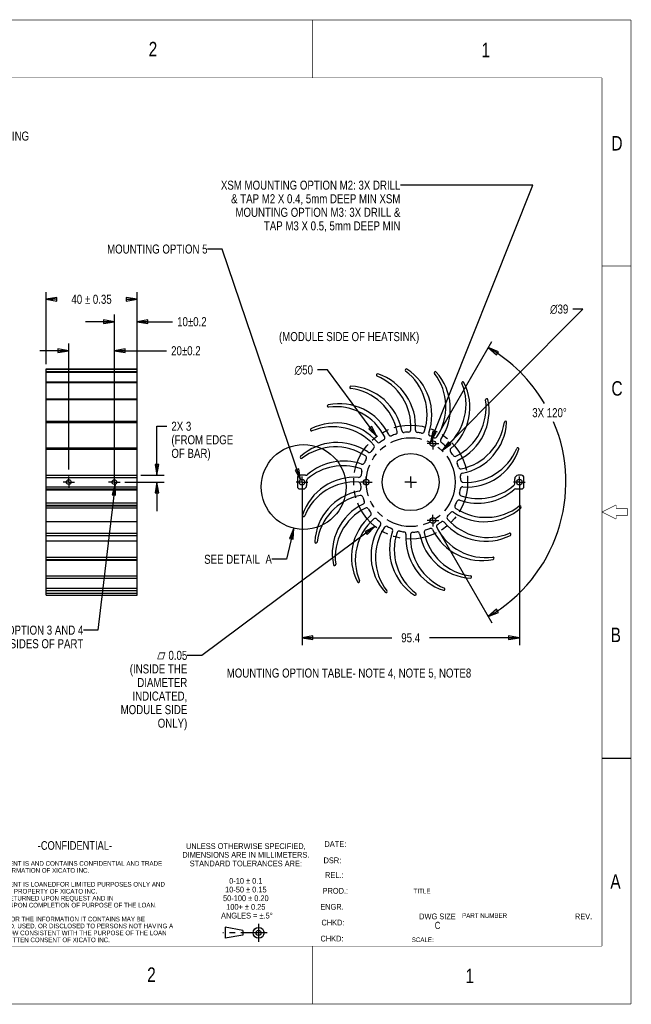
# Model space of a CAD drawing. Header units: inches. Extents: x 0 to 22, y -0.8 to 17.8.
# Tile 5 of 5: x 11.4 to 22, y 0 to 17. Entities that reach past the tile are written whole.
import ezdxf

# ---------------------------------------------------------------- set-up
doc = ezdxf.new("R2010")
doc.units = ezdxf.units.IN
doc.header["$LTSCALE"] = 1.21
doc.header["$MEASUREMENT"] = 0
doc.linetypes.add('CENTER', pattern=[0.6, 0.375, -0.075, 0.075, -0.075])
doc.linetypes.add('PHANTOM', pattern=[0.8, 0.45, -0.05, 0.1, -0.05, 0.1, -0.05])
doc.layers.get('0').update_dxf_attribs({"linetype": 'CONTINUOUS'})
for name, color, linetype in [('02___PRT_ALL_AXES', 7, 'CONTINUOUS'), ('DEFAULT_1', 7, 'CENTER'), ('DEFAULT_3', 7, 'PHANTOM')]:
    doc.layers.add(name, color=color, linetype=linetype)
doc.styles.get("Standard").update_dxf_attribs({"font": 'txt', "width": 0.8})
doc.styles.add('TEXTSTYLE_1', font='gdt', dxfattribs={"width": 0.8})
doc.styles.add('TEXTSTYLE_2', font='txt', dxfattribs={"width": 0.8})
doc.dimstyles.new('DIMSTYLE_1', dxfattribs={"dimtxt": 0.15625, "dimasz": 0.1875, "dimexe": 0.18, "dimexo": 0.0625, "dimgap": 0.09, "dimtad": 0, "dimtih": 1, "dimtoh": 1, "dimzin": 4, "dimdsep": 46, "dimtxsty": 'STANDARD', "dimblk": 'CLOSED', "dimblk1": 'CLOSED', "dimblk2": 'CLOSED', "dimcen": 0.09, "dimadec": 0, "dimazin": 0, "dimtfac": 1, "dimtofl": 0, "dimtmove": 0, "dimatfit": 3, "dimldrblk": 'CLOSED', "dimfxl": 1, "dimtolj": 1, "dimtzin": 4, "dimarcsym": 0})
doc.dimstyles.new('DIMSTYLE_2', dxfattribs={"dimtxt": 0.15625, "dimasz": 0.1875, "dimexe": 0.18, "dimexo": 0.0625, "dimgap": 0.09, "dimtad": 0, "dimtih": 1, "dimtoh": 1, "dimzin": 4, "dimdsep": 46, "dimtxsty": 'STANDARD', "dimblk": 'CLOSED', "dimblk1": 'CLOSED', "dimblk2": 'CLOSED', "dimcen": 0.09, "dimadec": 0, "dimazin": 0, "dimtfac": 1, "dimtofl": 0, "dimtmove": 0, "dimatfit": 3, "dimldrblk": 'CLOSED', "dimfxl": 1, "dimtolj": 1, "dimtzin": 4, "dimarcsym": 0})
doc.dimstyles.new('DIMSTYLE_7', dxfattribs={"dimtxt": 0.15625, "dimasz": 0.1875, "dimexe": 0.18, "dimexo": 0.0625, "dimgap": 0.09, "dimtad": 0, "dimtih": 1, "dimtoh": 1, "dimzin": 4, "dimdsep": 46, "dimtxsty": 'STANDARD', "dimblk": 'CLOSED', "dimblk1": 'CLOSED', "dimblk2": 'CLOSED', "dimcen": 0.09, "dimadec": 0, "dimazin": 0, "dimtfac": 1, "dimtofl": 0, "dimtmove": 0, "dimatfit": 3, "dimldrblk": 'CLOSED', "dimfxl": 1, "dimtolj": 1, "dimtzin": 4, "dimarcsym": 0})
doc.dimstyles.get("Standard").update_dxf_attribs({"dimtxt": 0.15625, "dimasz": 0.1875, "dimexe": 0.18, "dimexo": 0.0625, "dimgap": 0.09, "dimtad": 0, "dimtih": 1, "dimtoh": 1, "dimzin": 4, "dimdsep": 46, "dimtxsty": 'STANDARD', "dimblk": 'CLOSED', "dimblk1": 'CLOSED', "dimblk2": 'CLOSED', "dimcen": 0.09, "dimadec": 0, "dimazin": 0, "dimtp": 0.01, "dimtm": 0.01, "dimtfac": 1, "dimtofl": 0, "dimtmove": 0, "dimatfit": 3, "dimldrblk": 'CLOSED', "dimfxl": 1, "dimtolj": 1, "dimtzin": 4, "dimarcsym": 0})

# ---------------------------------------------------------------- blocks, each defined once
blk = doc.blocks.new('_CLOSED')
at = {"color": 0, "linetype": 'BYBLOCK'}
for p, q in [((0, 0), (-1, 0.167)), ((-1, 0.167), (-1, -0.167)), ((-1, -0.167), (0, 0)), ((-1, 0), (0, 0))]:
    blk.add_line(p, q, dxfattribs=at)
blk = doc.blocks.new('*D0')
at = {"color": 2, "linetype": 'CONTINUOUS'}
for p, q in [((11.9, 11.053), (11.9, 12.3)), ((13.475, 11.074), (13.475, 12.3)), ((11.9, 12.175), (12.018, 12.175)), ((13.475, 12.175), (13.357, 12.175))]:
    blk.add_line(p, q, dxfattribs=at)
at = {"color": 2, "linetype": 'CONTINUOUS', "xscale": 0.1875, "yscale": 0.1875, "zscale": 0.1875, "rotation": 180}
blk.add_blockref('_CLOSED', (11.9, 12.175), dxfattribs=at)
at = {"color": 2, "linetype": 'CONTINUOUS', "xscale": 0.1875, "yscale": 0.1875, "zscale": 0.1875}
blk.add_blockref('_CLOSED', (13.475, 12.175), dxfattribs=at)
at = {"color": 2, "linetype": 'CONTINUOUS', "insert": (12.687, 12.253), "char_height": 0.15625, "width": 1.18229, "attachment_point": 2, "line_spacing_factor": 0.9}
blk.add_mtext('40 \\Fgdt;{\\Fgdt;`}\\Ftxt; 0.35', dxfattribs=at)
blk = doc.blocks.new('*D10')
at = {"color": 2, "linetype": 'CONTINUOUS'}
for p, q in [((18.654, 9.799), (19.606, 11.447)), ((18.654, 8.234), (19.606, 6.585))]:
    blk.add_line(p, q, dxfattribs=at)
for points in [[(19.719, 11.266), (19.543, 11.339), (19.686, 11.213), (19.719, 11.266)], [(19.686, 6.819), (19.543, 6.693), (19.719, 6.766), (19.686, 6.819)]]:
    blk.add_lwpolyline(points, dxfattribs=at)
for start, end in [(30.3756, 60), (300, 22.9015)]:
    blk.add_arc((18.202, 9.016), 2.682, start, end, dxfattribs=at)
at = {"color": 2, "linetype": 'CONTINUOUS', "insert": (20.601, 10.294), "char_height": 0.15625, "width": 0.85417, "attachment_point": 2, "line_spacing_factor": 0.9}
blk.add_mtext('3X 120\\Fgdt;{\\Fgdt;~}', dxfattribs=at)
blk = doc.blocks.new('*D11')
at = {"color": 2, "linetype": 'CONTINUOUS'}
for p, q in [((16.763, 10.954), (16.591, 10.954)), ((17.615, 9.806), (16.763, 10.954))]:
    blk.add_line(p, q, dxfattribs=at)
at = {"color": 2, "linetype": 'CONTINUOUS', "xscale": 0.1875, "yscale": 0.1875, "zscale": 0.1875, "rotation": 306.59391796}
blk.add_blockref('_CLOSED', (17.615, 9.806), dxfattribs=at)
at = {"color": 2, "linetype": 'CONTINUOUS', "insert": (16.513, 11.033), "char_height": 0.15625, "width": 0.45833, "attachment_point": 3, "line_spacing_factor": 0.9, "style": 'TEXTSTYLE_1'}
blk.add_mtext('{\\Fgdt;n}\\Ftxt;50', dxfattribs=at)
blk = doc.blocks.new('*D12')
at = {"color": 2, "linetype": 'CONTINUOUS'}
for p, q in [((18.744, 9.56), (21.176, 12.006)), ((21.176, 12.006), (21.005, 12.006))]:
    blk.add_line(p, q, dxfattribs=at)
at = {"color": 2, "linetype": 'CONTINUOUS', "xscale": 0.1875, "yscale": 0.1875, "zscale": 0.1875, "rotation": 225.1496884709}
blk.add_blockref('_CLOSED', (18.744, 9.56), dxfattribs=at)
at = {"color": 2, "linetype": 'CONTINUOUS', "insert": (20.926, 12.084), "char_height": 0.15625, "width": 0.45833, "attachment_point": 3, "line_spacing_factor": 0.9, "style": 'TEXTSTYLE_1'}
blk.add_mtext('{\\Fgdt;n}\\Ftxt;39', dxfattribs=at)
blk = doc.blocks.new('*D13')
at = {"color": 2, "linetype": 'CONTINUOUS'}
for p, q in [((12.294, 9.232), (12.294, 11.411)), ((13.081, 9.199), (13.081, 11.411)), ((12.294, 11.286), (11.794, 11.286)), ((13.081, 11.286), (13.984, 11.286))]:
    blk.add_line(p, q, dxfattribs=at)
at = {"color": 2, "linetype": 'CONTINUOUS', "xscale": 0.1875, "yscale": 0.1875, "zscale": 0.1875}
blk.add_blockref('_CLOSED', (12.294, 11.286), dxfattribs=at)
at = {"color": 2, "linetype": 'CONTINUOUS', "xscale": 0.1875, "yscale": 0.1875, "zscale": 0.1875, "rotation": 180}
blk.add_blockref('_CLOSED', (13.081, 11.286), dxfattribs=at)
at = {"color": 2, "linetype": 'CONTINUOUS', "insert": (14.062, 11.364), "char_height": 0.15625, "width": 0.80729, "attachment_point": 1, "line_spacing_factor": 0.9}
blk.add_mtext('20\\Fgdt;{\\Fgdt;`}\\Ftxt;0.2', dxfattribs=at)
blk = doc.blocks.new('*D17')
at = {"color": 2, "linetype": 'CONTINUOUS'}
for p, q in [((16.324, 8.953), (16.324, 6.202)), ((20.08, 8.953), (20.08, 6.202)), ((16.324, 6.327), (17.874, 6.327)), ((20.08, 6.327), (18.53, 6.327))]:
    blk.add_line(p, q, dxfattribs=at)
at = {"color": 2, "linetype": 'CONTINUOUS', "xscale": 0.1875, "yscale": 0.1875, "zscale": 0.1875, "rotation": 180}
blk.add_blockref('_CLOSED', (16.324, 6.327), dxfattribs=at)
at = {"color": 2, "linetype": 'CONTINUOUS', "xscale": 0.1875, "yscale": 0.1875, "zscale": 0.1875}
blk.add_blockref('_CLOSED', (20.08, 6.327), dxfattribs=at)
at = {"color": 2, "linetype": 'CONTINUOUS', "insert": (18.202, 6.405), "char_height": 0.1562, "width": 0.5, "attachment_point": 2, "line_spacing_factor": 0.9}
blk.add_mtext('95.4', dxfattribs=at)
blk = doc.blocks.new('*D18')
at = {"color": 2, "linetype": 'CONTINUOUS'}
for p, q in [((13.817, 9.134), (13.817, 9.981)), ((13.817, 9.981), (13.989, 9.981)), ((13.262, 9.016), (13.942, 9.016)), ((13.537, 9.134), (13.942, 9.134)), ((13.817, 9.016), (13.817, 8.516))]:
    blk.add_line(p, q, dxfattribs=at)
at = {"color": 2, "linetype": 'CONTINUOUS', "xscale": 0.1875, "yscale": 0.1875, "zscale": 0.1875}
for p, rotation in [((13.817, 9.134), 270), ((13.817, 9.016), 90)]:
    blk.add_blockref('_CLOSED', p, dxfattribs=dict(at, rotation=rotation))
at = {"color": 2, "linetype": 'CONTINUOUS', "insert": (14.067, 10.06), "char_height": 0.1562, "width": 1.25, "attachment_point": 1, "line_spacing_factor": 0.9}
blk.add_mtext('2X 3\\P(FROM EDGE\\POF BAR)', dxfattribs=at)
blk = doc.blocks.new('*D19')
at = {"color": 2, "linetype": 'CONTINUOUS'}
for p, q in [((13.081, 9.078), (13.081, 11.912)), ((13.475, 9.646), (13.475, 11.912)), ((13.081, 11.787), (12.581, 11.787)), ((13.475, 11.787), (14.088, 11.787))]:
    blk.add_line(p, q, dxfattribs=at)
at = {"color": 2, "linetype": 'CONTINUOUS', "xscale": 0.1875, "yscale": 0.1875, "zscale": 0.1875}
blk.add_blockref('_CLOSED', (13.081, 11.787), dxfattribs=at)
at = {"color": 2, "linetype": 'CONTINUOUS', "xscale": 0.1875, "yscale": 0.1875, "zscale": 0.1875, "rotation": 180}
blk.add_blockref('_CLOSED', (13.475, 11.787), dxfattribs=at)
at = {"color": 2, "linetype": 'CONTINUOUS', "insert": (14.166, 11.866), "char_height": 0.15625, "width": 0.80729, "attachment_point": 1, "line_spacing_factor": 0.9}
blk.add_mtext('10\\Fgdt;{\\Fgdt;`}\\Ftxt;0.2', dxfattribs=at)

msp = doc.modelspace()

# ---------------------------------------------------------------- linework, layer by layer
at = {"color": 7, "linetype": 'CONTINUOUS'}
for p, q in [((11.89993, 7.06071), (11.89993, 10.97112)), ((11.89993, 10.97112), (13.47473, 10.97112)), ((11.89993, 10.96795), (13.47473, 10.96795)), ((11.89993, 10.92482), (13.47473, 10.92482)), ((11.89993, 10.91818), (13.47473, 10.91818)), ((13.47473, 7.72162), (13.47473, 10.97109)), ((11.89993, 10.74978), (13.47473, 10.74978)), ((11.89993, 10.73878), (13.47473, 10.73878)), ((11.89993, 10.45792), (13.47473, 10.45792)), ((11.89993, 10.44196), (13.47473, 10.44196)), ((11.89993, 10.06913), (13.47473, 10.06913)), ((11.89993, 10.04797), (13.47473, 10.04797)), ((11.89993, 9.60991), (13.47473, 9.60991)), ((11.89993, 9.58364), (13.47473, 9.58364)), ((11.89993, 9.13402), (13.47473, 9.13402)), ((11.89993, 9.09465), (13.47473, 9.09465)), ((16.24533, 9.09465), (16.24533, 8.93717)), ((16.38295, 9.13402), (16.2847, 9.13402)), ((20.11946, 9.13402), (20.05941, 9.13402)), ((20.15883, 8.93717), (20.15883, 9.09465)), ((11.89993, 8.93717), (13.47473, 8.93717)), ((11.89993, 8.8978), (13.47473, 8.8978)), ((11.89993, 8.8833), (13.47473, 8.8833)), ((16.2847, 8.8978), (16.34475, 8.8978)), ((20.02122, 8.8978), (20.11946, 8.8978)), ((13.47473, 8.65128), (11.89993, 8.65128)), ((13.47473, 8.61406), (11.89993, 8.61406)), ((11.89993, 8.60801), (13.47473, 8.60801)), ((11.89993, 8.57319), (13.47473, 8.57319)), ((13.47473, 8.33123), (11.89993, 8.33123)), ((11.89993, 8.13361), (13.47473, 8.13361)), ((11.89993, 8.09593), (13.47473, 8.09593)), ((13.47473, 7.99345), (11.89993, 7.99345)), ((11.89993, 7.72068), (13.47473, 7.72068)), ((11.89993, 7.68137), (13.47473, 7.68137)), ((13.47473, 7.66095), (11.89993, 7.66095)), ((13.47473, 7.06073), (13.47473, 7.72066)), ((11.89993, 7.3972), (13.47473, 7.3972)), ((11.89993, 7.35799), (13.47473, 7.35799)), ((11.89993, 7.18421), (13.47473, 7.18421)), ((11.89993, 7.14632), (13.47473, 7.14632)), ((11.89993, 7.09604), (13.47473, 7.09604)), ((11.89993, 7.06071), (13.47473, 7.06071)), ((21.51, 4.25), (22.01, 4.25))]:
    msp.add_line(p, q, dxfattribs=at)
at = {"color": 2, "linetype": 'CONTINUOUS'}
for p, q in [((15.30046, 1.27178), (14.99516, 1.32539)), ((14.99644, 1.32539), (14.99644, 1.14033)), ((15.3012, 1.2716), (15.30145, 1.18825)), ((15.30116, 1.18849), (14.99707, 1.13969))]:
    msp.add_line(p, q, dxfattribs=at)
at = {"color": 7, "linetype": 'CONTINUOUS', "const_width": 0.01}
for points in [[(22.01, 17), (0.01, 17)], [(16.51, 17), (16.51, 16)], [(22.01, 17), (22.01, 0)], [(21.51, 16), (0.51, 16)], [(21.51, 16), (21.51, 1)], [(22.01, 12.75), (21.51, 12.75)], [(21.51, 8.5), (21.75294, 8.62147)], [(21.75294, 8.62147), (21.75294, 8.5625)], [(21.75294, 8.5625), (21.9475, 8.5625)], [(21.9475, 8.5625), (21.9475, 8.4375)], [(21.51, 8.5), (21.75294, 8.37853)], [(21.75294, 8.4375), (21.9475, 8.4375)], [(21.75294, 8.4375), (21.75294, 8.37853)], [(21.51, 1), (0.51, 1)], [(16.51, 1), (16.51, 0)], [(22.01, 0), (0.01, 0)]]:
    msp.add_lwpolyline(points, dxfattribs=at)
at = {"color": 7, "linetype": 'CONTINUOUS'}
for centre, radius in [((18.58594, 9.68077), 0.04921), ((18.20208, 9.01591), 0.49213), ((12.29363, 9.01591), 0.04035), ((13.08103, 9.01591), 0.04035), ((16.32413, 9.01591), 0.04921), ((18.58594, 8.35105), 0.04921)]:
    msp.add_circle(centre, radius, dxfattribs=at)
at = {"color": 2, "linetype": 'CONTINUOUS'}
for centre, radius in [((16.35244, 8.93288), 0.73341), ((15.57353, 1.22927), 0.09446), ((15.57353, 1.22927), 0.0442)]:
    msp.add_circle(centre, radius, dxfattribs=at)
at = {"color": 7, "linetype": 'CONTINUOUS'}
for centre, radius, start, end in [((18.12614, 10.95143), 0.01969, 56.933369, 232.643498), ((17.54086, 10.18472), 0.94488, 341.638206, 52.643498), ((17.62184, 10.1761), 0.94488, 340.743272, 56.933369), ((18.62967, 10.90514), 0.01969, 41.933369, 217.643498), ((17.8659, 10.31603), 0.94488, 326.638206, 37.643498), ((17.94189, 10.28675), 0.94488, 325.743272, 41.933369), ((17.62778, 10.86582), 0.01969, 71.933369, 247.643498), ((17.26088, 9.97376), 0.94488, 356.638206, 67.643498), ((17.34133, 9.98639), 0.94488, 355.743272, 71.933369), ((18.21385, 10.35874), 0.94488, 311.638206, 22.643498), ((18.27967, 10.31079), 0.94488, 310.743272, 26.933369), ((19.10407, 10.73009), 0.01969, 26.933369, 202.643498), ((17.16855, 10.65415), 0.01969, 86.933369, 262.643498), ((17.04505, 9.69752), 0.94488, 11.638206, 82.643498), ((17.11948, 9.73054), 0.94488, 10.743272, 86.933369), ((18.561, 10.30994), 0.94488, 296.638206, 7.643498), ((18.61216, 10.24659), 0.94488, 295.743272, 11.933369), ((19.517, 10.43823), 0.01969, 11.933369, 187.643498), ((16.77976, 10.33083), 0.01969, 101.933369, 277.643498), ((16.97141, 9.42599), 0.94488, 25.743272, 101.933369), ((16.90806, 9.37483), 0.94488, 26.638206, 97.643498), ((16.90721, 9.0935), 0.94488, 40.743272, 116.933369), ((18.88369, 10.17295), 0.94488, 281.638206, 352.643498), ((18.91671, 10.09852), 0.94488, 280.743272, 356.933369), ((19.84032, 10.04944), 0.01969, 356.933369, 172.643498), ((16.4879, 9.9179), 0.01969, 116.933369, 292.643498), ((16.85926, 9.02768), 0.94488, 41.638206, 112.643498), ((17.93194, 9.88019), 0.03937, 287.35735, 11.638206), ((18.08648, 9.91401), 0.03937, 190.743272, 277.334815), ((18.20208, 9.01591), 0.86614, 92.35735, 97.334815), ((18.16484, 9.92066), 0.03937, 272.35735, 356.638206), ((18.32286, 9.91333), 0.03937, 175.743272, 262.334815), ((18.20208, 9.01591), 0.86614, 77.35735, 82.334815), ((18.40027, 9.89947), 0.03937, 257.35735, 341.638206), ((16.93125, 8.75571), 0.94488, 55.743272, 131.933369), ((17.65292, 9.73589), 0.03937, 220.743272, 307.334815), ((18.20208, 9.01591), 0.86614, 122.35735, 127.334815), ((17.71746, 9.78082), 0.03937, 302.35735, 26.638206), ((17.85797, 9.85349), 0.03937, 205.743272, 292.334815), ((18.20208, 9.01591), 0.86614, 107.35735, 112.334815), ((18.55102, 9.85149), 0.03937, 160.743272, 247.334815), ((18.20208, 9.01591), 0.86614, 62.35735, 67.334815), ((18.6222, 9.81807), 0.03937, 242.35735, 326.638206), ((18.75539, 9.73271), 0.03937, 145.743272, 232.334815), ((18.20208, 9.01591), 0.86614, 47.35735, 52.334815), ((16.90197, 8.67973), 0.94488, 56.638206, 127.643498), ((17.48529, 9.56922), 0.03937, 235.743272, 322.334815), ((18.20208, 9.01591), 0.86614, 137.35735, 142.334815), ((17.536, 9.62933), 0.03937, 317.35735, 41.638206), ((18.8155, 9.682), 0.03937, 227.35735, 311.638206), ((18.92206, 9.56508), 0.03937, 130.743272, 217.334815), ((18.20208, 9.01591), 0.86614, 32.35735, 37.334815), ((19.17256, 9.87667), 0.94488, 265.743272, 341.933369), ((19.15993, 9.95711), 0.94488, 266.638206, 337.643498), ((20.05199, 9.59022), 0.01969, 341.933369, 157.643498), ((16.31286, 9.4435), 0.01969, 131.933369, 307.643498), ((17.04189, 8.43566), 0.94488, 70.743272, 131.023218), ((18.20208, 9.01591), 0.86614, 152.35735, 157.334815), ((17.39993, 9.43603), 0.03937, 332.35735, 56.638206), ((18.96699, 9.50054), 0.03937, 212.35735, 296.638206), ((19.03966, 9.36002), 0.03937, 115.743272, 202.334815), ((17.03328, 8.35469), 0.94488, 71.638206, 130.158892), ((17.31853, 9.2141), 0.03937, 347.35735, 71.638206), ((18.20208, 9.01591), 0.86614, 167.35735, 172.334815), ((17.3665, 9.36485), 0.03937, 250.743272, 337.334815), ((18.20208, 9.01591), 0.86614, 17.35735, 22.334815), ((19.06636, 9.28605), 0.03937, 197.35735, 281.638206), ((16.2847, 9.09465), 0.03937, 90, 180), ((17.23161, 8.15516), 0.94488, 85.743272, 161.933369), ((17.24424, 8.07471), 0.94488, 86.638206, 157.643498), ((16.38295, 9.19308), 0.05906, 270, 311.023218), ((18.20208, 9.01591), 1.79921, 179.480386, 181.821147), ((16.462, 9.03169), 0.05906, 130.158892, 179.480386), ((17.29734, 8.97867), 0.03937, 2.35735, 86.638206), ((17.30466, 9.13669), 0.03937, 265.743272, 352.334815), ((19.10019, 9.13152), 0.03937, 100.743272, 187.334815), ((18.20208, 9.01591), 0.86614, 2.35735, 7.334815), ((19.10683, 9.05316), 0.03937, 182.35735, 266.638206), ((20.05941, 9.07497), 0.05906, 90, 181.821147), ((18.20208, 9.01591), 1.79921, 359.480386, 1.821147), ((20.11946, 9.09465), 0.03937, 0, 90), ((16.2847, 8.93717), 0.03937, 180, 270), ((16.34475, 8.95686), 0.05906, 270, 1.821147), ((17.48745, 7.93331), 0.94488, 100.743272, 176.933369), ((17.30398, 8.90031), 0.03937, 280.743272, 7.334815), ((18.20208, 9.01591), 0.86614, 182.35735, 187.334815), ((18.20208, 9.01591), 0.86614, 347.35735, 352.334815), ((19.36227, 9.59616), 0.94488, 250.743272, 311.023218), ((19.0995, 8.89513), 0.03937, 85.743272, 172.334815), ((19.37089, 9.67713), 0.94488, 251.638206, 310.158892), ((19.94217, 9.00013), 0.05906, 310.158892, 359.480386), ((20.02122, 8.83875), 0.05906, 90, 131.023218), ((20.11946, 8.93717), 0.03937, 270, 360), ((17.52048, 7.85887), 0.94488, 101.638206, 172.643498), ((17.33781, 8.74577), 0.03937, 17.35735, 101.638206), ((18.20208, 9.01591), 0.86614, 197.35735, 202.334815), ((17.3645, 8.6718), 0.03937, 295.743272, 22.334815), ((18.20208, 9.01591), 0.86614, 332.35735, 337.334815), ((19.03767, 8.66698), 0.03937, 70.743272, 157.334815), ((19.08564, 8.81772), 0.03937, 167.35735, 251.638206), ((17.792, 7.78524), 0.94488, 115.743272, 191.933369), ((17.84316, 7.72189), 0.94488, 116.638206, 187.643498), ((17.43717, 8.53128), 0.03937, 32.35735, 116.638206), ((18.20208, 9.01591), 0.86614, 212.35735, 217.334815), ((19.47292, 9.27611), 0.94488, 235.743272, 311.933369), ((19.00424, 8.59579), 0.03937, 152.35735, 236.638206), ((19.5022, 9.35209), 0.94488, 236.638206, 307.643498), ((20.09131, 8.58832), 0.01969, 311.933369, 127.643498), ((16.35217, 8.4416), 0.01969, 161.933369, 337.643498), ((18.1245, 7.72103), 0.94488, 130.743272, 206.933369), ((18.19031, 7.67308), 0.94488, 131.638206, 202.643498), ((17.48211, 8.46674), 0.03937, 310.743272, 37.334815), ((17.58867, 8.34982), 0.03937, 47.35735, 131.638206), ((18.20208, 9.01591), 0.86614, 227.35735, 232.334815), ((18.75125, 8.29593), 0.03937, 40.743272, 127.334815), ((18.86817, 8.4025), 0.03937, 137.35735, 221.638206), ((19.54491, 9.00414), 0.94488, 221.638206, 292.643498), ((18.20208, 9.01591), 0.86614, 317.35735, 322.334815), ((18.91888, 8.4626), 0.03937, 55.743272, 142.334815), ((18.46228, 7.74508), 0.94488, 145.743272, 221.933369), ((18.53826, 7.71579), 0.94488, 146.638206, 217.643498), ((17.64877, 8.29911), 0.03937, 325.743272, 52.334815), ((17.78197, 8.21376), 0.03937, 62.35735, 146.638206), ((18.20208, 9.01591), 0.86614, 242.35735, 247.334815), ((18.78233, 7.85572), 0.94488, 160.743272, 236.933369), ((17.85315, 8.18033), 0.03937, 340.743272, 67.334815), ((18.00389, 8.13235), 0.03937, 77.35735, 161.638206), ((18.20208, 9.01591), 0.86614, 257.35735, 262.334815), ((18.47223, 8.15163), 0.03937, 107.35735, 191.638206), ((18.20208, 9.01591), 0.86614, 287.35735, 292.334815), ((18.54619, 8.17833), 0.03937, 25.743272, 112.334815), ((19.43276, 8.60583), 0.94488, 205.743272, 281.933369), ((18.68671, 8.251), 0.03937, 122.35735, 206.638206), ((19.49611, 8.65699), 0.94488, 206.638206, 277.643498), ((18.20208, 9.01591), 0.86614, 302.35735, 307.334815), ((19.49696, 8.93833), 0.94488, 220.743272, 296.933369), ((18.8633, 7.8471), 0.94488, 161.638206, 232.643498), ((18.0813, 8.11849), 0.03937, 355.743272, 82.334815), ((19.06284, 8.04543), 0.94488, 175.743272, 251.933369), ((19.14328, 8.05807), 0.94488, 176.638206, 247.643498), ((18.23933, 8.11117), 0.03937, 92.35735, 176.638206), ((18.20208, 9.01591), 0.86614, 272.35735, 277.334815), ((18.31769, 8.11781), 0.03937, 10.743272, 97.334815), ((19.28469, 8.30128), 0.94488, 190.743272, 266.933369), ((19.35912, 8.3343), 0.94488, 191.638206, 262.643498), ((19.91627, 8.11392), 0.01969, 296.933369, 112.643498), ((16.56385, 7.98238), 0.01969, 176.933369, 352.643498), ((19.6244, 7.701), 0.01969, 281.933369, 97.643498), ((16.88717, 7.59359), 0.01969, 191.933369, 7.643498), ((19.23562, 7.37768), 0.01969, 266.933369, 82.643498), ((17.3001, 7.30173), 0.01969, 206.933369, 22.643498), ((18.77639, 7.166), 0.01969, 251.933369, 67.643498), ((17.77449, 7.12669), 0.01969, 221.933369, 37.643498), ((18.27803, 7.08039), 0.01969, 236.933369, 52.643498)]:
    msp.add_arc(centre, radius, start, end, dxfattribs=at)
at = {"layer": '02___PRT_ALL_AXES', "color": 2, "linetype": 'CENTER'}
for p, q in [((18.58594, 9.68077), (18.58594, 9.78078)), ((18.58594, 9.68077), (18.48594, 9.68077)), ((18.58594, 9.68077), (18.58594, 9.58077)), ((18.58594, 9.68077), (18.68595, 9.68077)), ((12.29363, 9.01591), (12.19363, 9.01591)), ((12.29363, 9.01591), (12.29363, 9.11591)), ((12.29363, 9.01591), (12.29363, 8.91591)), ((12.29363, 9.01591), (12.39363, 9.01591)), ((13.08103, 9.01591), (12.98103, 9.01591)), ((13.08103, 9.01591), (13.08103, 9.11591)), ((13.08103, 9.01591), (13.18103, 9.01591)), ((13.08103, 9.01591), (13.08103, 8.91591)), ((16.32413, 9.01591), (16.22413, 9.01591)), ((16.32413, 9.01591), (16.32413, 9.11592)), ((16.32413, 9.01591), (16.32413, 8.91591)), ((16.32413, 9.01591), (16.42414, 9.01591)), ((17.43437, 9.01591), (17.33436, 9.01591)), ((17.43437, 9.01591), (17.43437, 9.11592)), ((17.43437, 9.01591), (17.43437, 8.91591)), ((17.43437, 9.01591), (17.53437, 9.01591)), ((18.20208, 9.01591), (18.10208, 9.01591)), ((18.20208, 9.01591), (18.20208, 9.11592)), ((18.20208, 9.01591), (18.20208, 8.91591)), ((18.20208, 9.01591), (18.30209, 9.01591)), ((20.08004, 9.01591), (19.98003, 9.01591)), ((20.08004, 9.01591), (20.08004, 9.11592)), ((20.08004, 9.01591), (20.18004, 9.01591)), ((20.08004, 9.01591), (20.08004, 8.91591)), ((18.58594, 8.35105), (18.48594, 8.35105)), ((18.58594, 8.35105), (18.58594, 8.45105)), ((18.58594, 8.35105), (18.68595, 8.35105)), ((18.58594, 8.35105), (18.58594, 8.25105))]:
    msp.add_line(p, q, dxfattribs=at)
at = {"layer": '02___PRT_ALL_AXES', "color": 7, "linetype": 'CONTINUOUS'}
for centre in [(17.43437, 9.01591), (20.08004, 9.01591)]:
    msp.add_circle(centre, 0.04921, dxfattribs=at)
at = {"layer": 'DEFAULT_1', "color": 2, "linetype": 'CENTER'}
for p, q in [((15.57459, 1.38456), (15.57459, 1.07375)), ((15.72209, 1.22999), (14.9564, 1.22879))]:
    msp.add_line(p, q, dxfattribs=at)
at = {"layer": 'DEFAULT_3', "color": 8, "linetype": 'PHANTOM'}
for radius in [0.98425, 0.76772]:
    msp.add_circle((18.20208, 9.01591), radius, dxfattribs=at)

# ---------------------------------------------------------------- texts
at = {"color": 2, "linetype": 'CONTINUOUS', "line_spacing_factor": 0.9}
for s, insert, char_height, width, attachment_point in [('2', (13.74818, 16.62255), 0.25, 0.2, 2), ('1', (19.42627, 16.60681), 0.25, 0.2, 1), ('8.  THE DESIGNATION "#" IN THE\\P    MOUNTING OPTION TABLE IS A\\P    PLACEHOLDER FOR XSM MOUNTING\\P    OPTION ("2" OR "3") AND FINISH\\P    ("B", "C", ETC.).', (8.41311, 15.54161), 0.15625, 4.25, 1), ('D', (21.67088, 14.99481), 0.25, 0.2, 1), ('XSM MOUNTING OPTION M2: 3X DRILL \\P& TAP M2 X 0.4, 5mm DEEP MIN XSM \\PMOUNTING OPTION M3: 3X DRILL & \\PTAP M3 X 0.5, 5mm DEEP MIN', (18.02451, 14.22441), 0.15625, 4.125, 3), ('MOUNTING OPTION 5', (14.69149, 13.12115), 0.15625, 2.125, 3), ('(MODULE SIDE OF HEATSINK)', (15.92669, 11.6083), 0.15625, 3.125, 1), ('C', (21.67122, 10.75988), 0.25, 0.2, 1), ('SEE DETAIL  A', (15.80383, 7.7612), 0.15625, 1.625, 3), ('MOUNTING OPTION 3 AND 4\\PBOTH SIDES OF PART', (12.54502, 6.53712), 0.15625, 2.875, 3), ('B', (21.65741, 6.50228), 0.25, 0.2, 1), ('MOUNTING OPTION TABLE- NOTE 4, NOTE 5, NOTE8', (15.02274, 5.79613), 0.15625, 5.5, 1), ('UNLESS OTHERWISE SPECIFIED,\\PDIMENSIONS ARE IN MILLIMETERS.\\PSTANDARD TOLERANCES ARE:\\P \\P0-10 \\Fgdt;{\\Fgdt;`}\\Ftxt; 0.1\\P10-50 \\Fgdt;{\\Fgdt;`}\\Ftxt; 0.15\\P50-100 \\Fgdt;{\\Fgdt;`}\\Ftxt; 0.20\\P100+ \\Fgdt;{\\Fgdt;`}\\Ftxt; 0.25\\P ANGLES = \\Fgdt;{\\Fgdt;`.5}{\\Fgdt;~}\\P\\Ftxt; ', (15.35311, 2.7776), 0.1, 2.4, 2), ('DATE:', (16.90004, 2.81498), 0.1, 0.4, 2), ('THIS DOCUMENT IS AND CONTAINS CONFIDENTIAL AND TRADE\\PSECRET INFORMATION OF XICATO INC.\\P   \\PTHIS DOCUMENT IS LOANEDFOR LIMITED PURPOSES ONLY AND\\PREMAINS THE PROPERTY OF XICATO INC.\\PIT IS TO BE RETURNED UPON REQUEST AND IN \\PALL EVENTS UPON COMPLETION OF PURPOSE OF THE LOAN.\\P  \\PNEITHER IT NOR THE INFORMATION IT CONTAINS MAY BE\\PREPRODUCED, USED, OR DISCLOSED TO PERSONS NOT HAVING A \\PNEED TO KNOW CONSISTENT WITH THE PURPOSE OF THE LOAN\\PWITHOUT WRITTEN CONSENT OF XICATO INC.', (10.58483, 2.46847), 0.08, 3.52, 1), ('DSR:', (16.84928, 2.53167), 0.1, 0.32, 2), ('REL.:', (16.88203, 2.27991), 0.1, 0.4, 2), ('A', (21.65242, 2.24165), 0.25, 0.2, 1), ('PROD.:', (16.90005, 2.00588), 0.1, 0.48, 2), ('TITLE', (18.39825, 1.99135), 0.08, 0.32, 2), ('ENGR.', (16.84246, 1.72893), 0.1, 0.4, 2), ('DWG SIZE', (18.34879, 1.56332), 0.1, 0.64, 1), ('PART NUMBER', (19.47919, 1.56745), 0.08, 0.704, 2), ('REV.', (21.04055, 1.56332), 0.1, 0.32, 1), ('CHKD:', (16.85892, 1.45746), 0.1, 0.4, 2), ('CHKD:', (16.84246, 1.18052), 0.1, 0.4, 2), ('SCALE:', (18.41029, 1.14967), 0.08, 0.384, 2), ('2', (13.64807, 0.63201), 0.25, 0.2, 1), ('1', (19.14939, 0.61085), 0.25, 0.2, 1)]:
    msp.add_mtext(s, dxfattribs=dict(at, insert=insert, char_height=char_height, width=width, attachment_point=attachment_point))
for s, insert, char_height, width, attachment_point, style in [('{\\Fgdt;c}\\Ftxt; 0.05\\P(INSIDE THE\\PDIAMETER\\PINDICATED,\\PMODULE SIDE\\PONLY)', (14.34129, 6.10151), 0.15625, 1.375, 3, 'TEXTSTYLE_1'), ('-CONFIDENTIAL-', (12.39909, 2.8142), 0.15, 1.355, 2, 'TEXTSTYLE_2'), ('C', (18.66672, 1.42039), 0.125, 0.1, 2, 'TEXTSTYLE_2')]:
    msp.add_mtext(s, dxfattribs=dict(at, insert=insert, char_height=char_height, width=width, attachment_point=attachment_point, style=style))

# ---------------------------------------------------------------- dimensions: what is measured, and where the dimension line sits
at = {"color": 2, "linetype": 'CONTINUOUS'}
for base, p1, p2, text, picture, middle in [((13.47473, 12.17464), (11.89993, 11.0534), (13.47473, 11.07367), '<> %%p 0.35', '*D0', (12.46858, 12.17464)), ((13.08103, 11.28593), (12.29363, 9.23191), (13.08103, 9.19871), '<>%%p0.2', '*D13', (14.46569, 11.28593))]:
    dim = msp.add_linear_dim(base=base, p1=p1, p2=p2, text=text, dimstyle='DIMSTYLE_1', dxfattribs=at)
    dim.commit()
    dim.dimension.update_dxf_attribs({"geometry": picture, "text_midpoint": middle, "dimtype": 160})
for p1, p2, picture, middle in [((18.74352, 9.56019), (17.66065, 8.47164), '*D12', (20.46807, 12.00581)), ((17.61533, 9.80615), (18.78884, 8.22567), '*D11', (16.05443, 10.95439))]:
    dim = msp.add_diameter_dim_2p(p1=p1, p2=p2, dimstyle='DIMSTYLE_2', dxfattribs=at)
    dim.commit()
    dim.dimension.update_dxf_attribs({"geometry": picture, "text_midpoint": middle, "dimtype": 163})
for base, p1, p2, angle, text, picture, middle in [((13.08103, 11.78749), (13.47473, 9.64614), (13.08103, 9.07841), 180, '<>%%p0.2', '*D19', (14.56972, 11.78749)), ((13.81667, 9.01591), (13.53723, 9.13402), (13.26176, 9.01591), 270, '2X <>\\P(FROM EDGE\\POF BAR)', '*D18', (14.69167, 9.7471))]:
    dim = msp.add_linear_dim(base=base, p1=p1, p2=p2, angle=angle, text=text, dimstyle='DIMSTYLE_1', dxfattribs=at)
    dim.commit()
    dim.dimension.update_dxf_attribs({"geometry": picture, "text_midpoint": middle, "dimtype": 160})
dim = msp.add_angular_dim_2l(base=(20.88409, 9.01591), line1=((19.60559, 6.58497), (18.65368, 8.23372)), line2=((18.65398, 9.79862), (19.60559, 11.44685)), text='3X <>', dimstyle='DIMSTYLE_7', dxfattribs=at)
dim.commit()
dim.dimension.update_dxf_attribs({"geometry": '*D10', "text_midpoint": (20.48089, 10.21586), "dimtype": 162})
dim = msp.add_linear_dim(base=(16.32413, 6.32654), p1=(20.08004, 8.95341), p2=(16.32413, 8.95341), angle=180, dimstyle='DIMSTYLE_1', dxfattribs=at)
dim.commit()
dim.dimension.update_dxf_attribs({"geometry": '*D17', "text_midpoint": (17.95208, 6.32654), "dimtype": 160})

# ---------------------------------------------------------------- leaders
for points in [[(18.54664, 9.71039), (20.31366, 14.14629), (18.02451, 14.14629)], [(16.29733, 9.05718), (14.94149, 13.04303), (14.69149, 13.04303)], [(13.09483, 8.97799), (12.79502, 6.45899), (12.54502, 6.45899)], [(17.58393, 8.24999), (14.59129, 6.02338), (14.34129, 6.02338)], [(16.18201, 8.21955), (16.05383, 7.68308), (15.80383, 7.68308)]]:
    msp.add_leader(points, dimstyle='STANDARD', override={"dimtad": 0}, dxfattribs=at)

doc.saveas('drawing.dxf')
